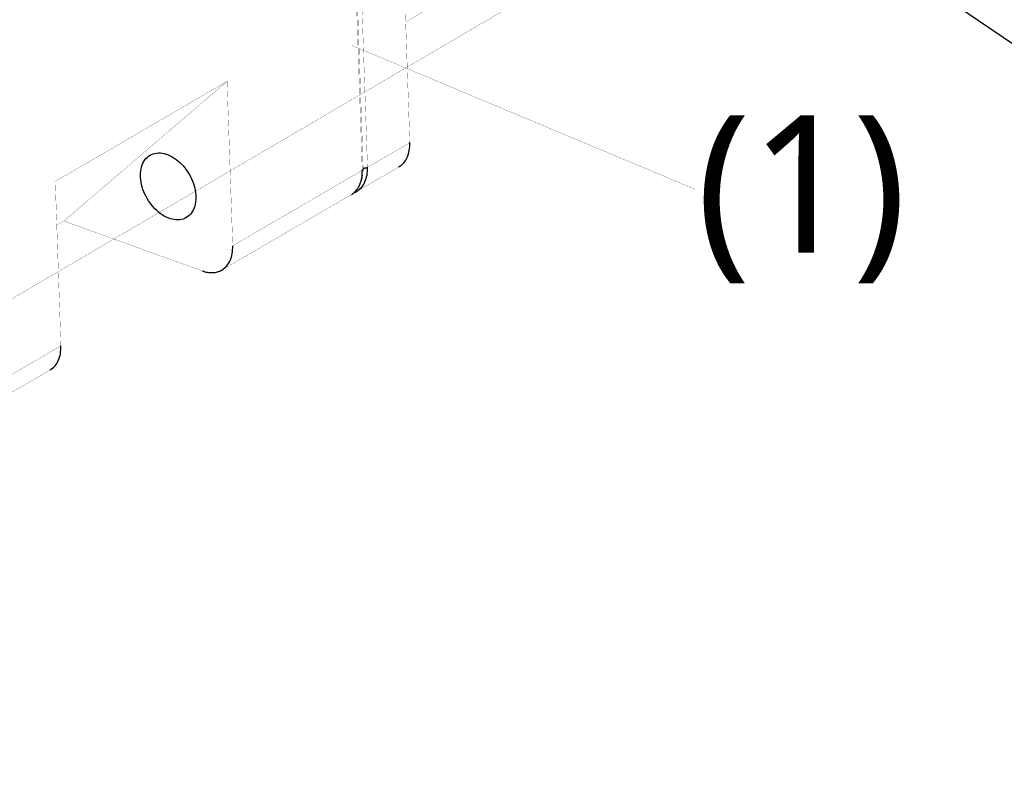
# Model space of a CAD drawing. Header units: millimetres. Extents: x -1449 to 178, y 1446 to 3804.
# Tile 11 of 20: x -896 to -825, y 1806 to 1861. Entities that reach past the tile are written whole.
import ezdxf

# ---------------------------------------------------------------- set-up
doc = ezdxf.new("R2010")
doc.units = ezdxf.units.MM
doc.linetypes.add('DOT_CENTER', pattern=[14, 12, -1, 0, -1])
doc.layers.add('1', color=7, linetype='Continuous')
doc.styles.add('CHINESE', font='arial.ttf')

# ---------------------------------------------------------------- blocks, each defined once
blk = doc.blocks.new('117000000106A_FAN-NIDEC4056-40X56___16', base_point=(312.397, 33.292))
at = {"color": 124, "linetype": 'Continuous', "const_width": 0.01}
for points in [[(361.076, 76.939), (362.169, 45.056)], [(361.913, 44.907), (360.819, 76.79)], [(362.169, 45.056), (364.22, 46.25)], [(355.634, 41.251), (361.913, 44.907)], [(361.958, 45.022), (361.982, 45.019)], [(344.228, 34.61), (347.304, 36.401)]]:
    blk.add_lwpolyline(points, dxfattribs=at)
at = {"color": 7, "linetype": 'Continuous', "const_width": 0.01}
for points in [[(360.866, 76.846), (361.96, 44.969)], [(368.593, 54.764), (364.019, 52.101)], [(363.946, 54.221), (364.22, 46.25)], [(347.031, 44.372), (355.36, 49.222)], [(347.448, 42.453), (355.36, 49.222)], [(355.36, 49.222), (355.634, 41.251)], [(363.692, 45.075), (361.641, 43.881)], [(361.96, 44.969), (361.953, 44.817)], [(361.885, 44.396), (361.82, 44.223)], [(361.905, 44.453), (361.885, 44.396)], [(361.949, 44.704), (361.905, 44.453)], [(361.953, 44.817), (361.949, 44.704)], [(347.031, 44.372), (347.304, 36.401)], [(361.663, 43.976), (361.569, 43.873)], [(361.7, 44.018), (361.663, 43.976)], [(361.82, 44.223), (361.7, 44.018)], [(361.385, 43.732), (355.106, 40.076)], [(361.429, 43.759), (361.385, 43.732)], [(361.487, 43.803), (361.429, 43.759)], [(361.542, 43.847), (361.487, 43.803)], [(361.543, 43.832), (361.51, 43.821)], [(361.569, 43.873), (361.542, 43.847)], [(361.614, 43.866), (361.543, 43.832)], [(361.641, 43.881), (361.614, 43.866)], [(347.103, 42.252), (347.448, 42.453)], [(354.16, 40.033), (347.448, 42.453)], [(343.7, 33.435), (346.776, 35.226)]]:
    blk.add_lwpolyline(points, dxfattribs=at)
at = {"color": 7, "linetype": 'Continuous'}
for points in [[(363.692, 45.075), (363.924, 45.268), (364.095, 45.538), (364.195, 45.871), (364.22, 46.25)], [(351.624, 45.641), (351.374, 45.413), (351.215, 45.081), (351.161, 44.672), (351.216, 44.219), (351.375, 43.759), (351.625, 43.328), (351.947, 42.963), (352.314, 42.692), (352.697, 42.537), (353.063, 42.511), (353.385, 42.616), (353.635, 42.844), (353.794, 43.176), (353.848, 43.585), (353.793, 44.038), (353.634, 44.498), (353.384, 44.929), (353.062, 45.294), (352.695, 45.565), (352.312, 45.72), (351.945, 45.746), (351.624, 45.641)], [(361.385, 43.732), (361.418, 43.752), (361.451, 43.774)], [(361.543, 43.832), (361.579, 43.848), (361.614, 43.866)], [(355.106, 40.076), (355.338, 40.269), (355.509, 40.539), (355.609, 40.872), (355.634, 41.251)], [(354.16, 40.033), (354.417, 39.965), (354.665, 39.95), (354.897, 39.987), (355.106, 40.076)], [(346.776, 35.226), (347.008, 35.419), (347.179, 35.689), (347.279, 36.022), (347.304, 36.401)]]:
    blk.add_spline(points, degree=3, dxfattribs=at)
at = {"color": 124, "linetype": 'Continuous'}
for points in [[(361.451, 43.774), (361.656, 43.972), (361.805, 44.235), (361.892, 44.551), (361.913, 44.907)], [(361.641, 43.881), (361.874, 44.074), (362.044, 44.344), (362.145, 44.677), (362.169, 45.056)], [(361.913, 44.907), (361.948, 44.937), (361.96, 44.969)], [(361.982, 45.019), (362.034, 45.02), (362.085, 45.027), (362.131, 45.039), (362.169, 45.056)]]:
    blk.add_spline(points, degree=3, dxfattribs=at)
blk = doc.blocks.new('117000000106A_FAN-NIDEC4056-40X56___17', base_point=(303.86, 26.087))
blk.add_blockref('117000000106A_FAN-NIDEC4056-40X56___16', (312.397, 33.292))
blk = doc.blocks.new('40X40X56-Fan-tray-MODULE_1_6_5__21', base_point=(231.469, -13.755))
blk.add_blockref('117000000106A_FAN-NIDEC4056-40X56___17', (303.86, 26.087))

msp = doc.modelspace()

# ---------------------------------------------------------------- linework, layer by layer
at = {"color": 1, "lineweight": -3, "ltscale": 10}
msp.add_line((-881.598, 1898.076), (-801.148, 1843.302), dxfattribs=at)
at = {"layer": '1', "color": 5, "linetype": 'DOT_CENTER', "const_width": 0.015}
msp.add_lwpolyline([(-955.383, 1805.955), (-740.826, 1931.683)], dxfattribs=at)
at = {"layer": '1', "color": 7, "linetype": 'Continuous', "const_width": 0.015}
msp.add_lwpolyline([(-847.071, 1848.26), (-872.065, 1858.729)], dxfattribs=at)

# ---------------------------------------------------------------- block references
at = {"xscale": 1.5, "yscale": 1.5, "zscale": 1.5}
msp.add_blockref('40X40X56-Fan-tray-MODULE_1_6_5__21', (-1066.959, 1761.647), dxfattribs=at)

# ---------------------------------------------------------------- texts
at = {"color": 0, "lineweight": 0, "insert": (-846.976, 1853.649), "char_height": 10, "width": 48.61204, "attachment_point": 1, "style": 'CHINESE'}
msp.add_mtext('{\\fMicrosoft JhengHei|b0|i0|c136|p0;(1)}', dxfattribs=at)

doc.saveas('drawing.dxf')
